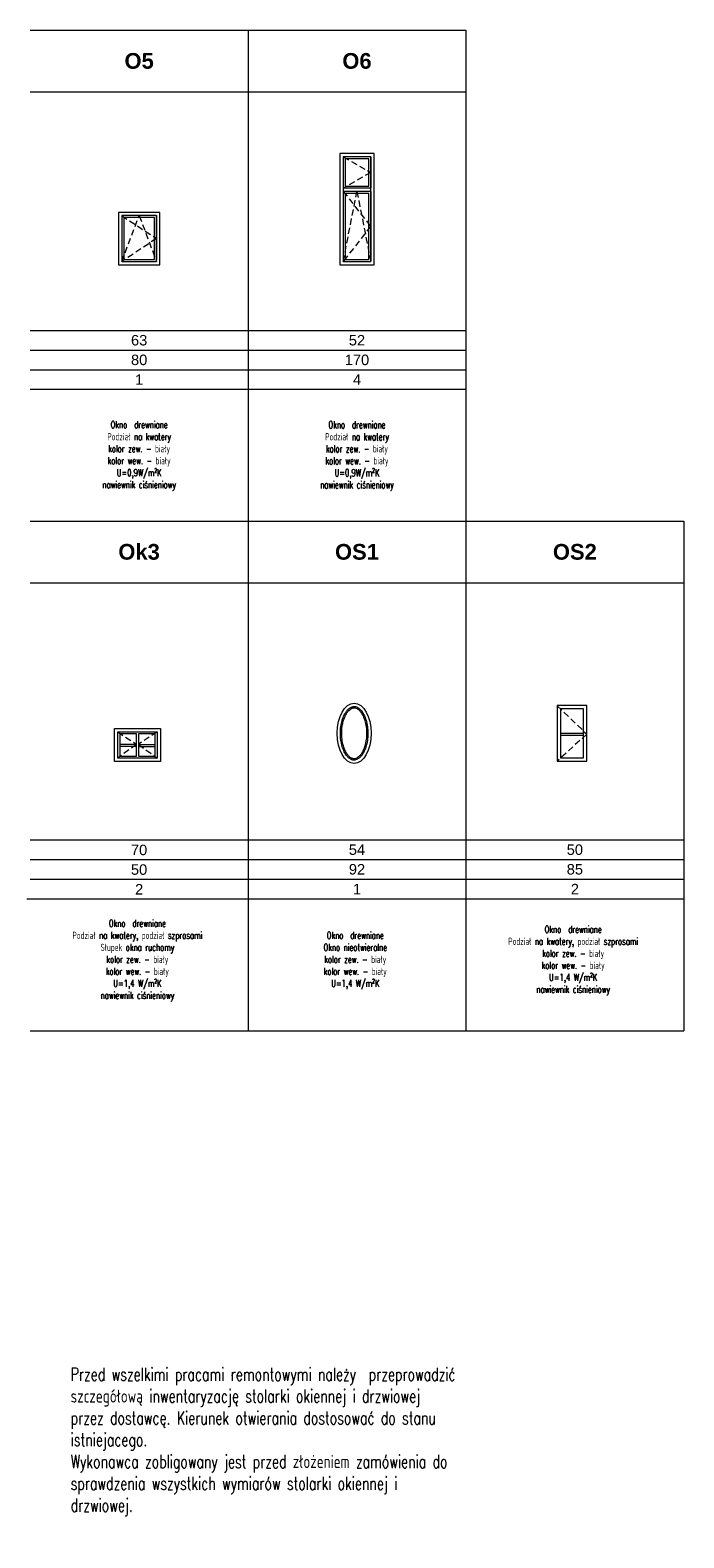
# Model space of a CAD drawing. Header units: millimetres. Extents: x 284606 to 569416, y -192995 to -95103.
# Tile 146 of 178: x 306326 to 307324, y -104185 to -101882. Entities that reach past the tile are written whole.
import ezdxf

# ---------------------------------------------------------------- set-up
doc = ezdxf.new("R2010")
doc.units = ezdxf.units.MM
doc.linetypes.add('HIDDEN', pattern=[9.525, 6.35, -3.175])
for name, color, linetype, lineweight in [('!STR_Opisy 0.09', 8, 'Continuous', 9), ('!STR_Przerywana 0.09', 8, 'HIDDEN', 9), ('!STR_Stolarka okienna', 72, 'Continuous', 15)]:
    doc.layers.add(name, color=color, linetype=linetype, lineweight=lineweight)
doc.styles.add('j-romans', font='romans.shx', dxfattribs={"width": 0.7})
doc.styles.get("Standard").update_dxf_attribs({"font": 'calibri.ttf'})

msp = doc.modelspace()

# ---------------------------------------------------------------- linework, layer by layer
at = {"layer": '!STR_Opisy 0.09'}
for p, q in [((306326, -101882), (306658.5, -101882)), ((306658.5, -101882), (306658.5, -102631.9)), ((306658.5, -101882), (306991.1, -101882)), ((306991.1, -101882), (306991.1, -102430.6)), ((306991.1, -101882), (306991.1, -102631.9)), ((306326, -101976.1), (306658.5, -101976.1)), ((306658.5, -101976.1), (306991.1, -101976.1)), ((306326, -102340.6), (306658.5, -102340.6)), ((306658.5, -102340.6), (306991.1, -102340.6)), ((306326, -102370.6), (306658.5, -102370.6)), ((306658.5, -102370.6), (306991.1, -102370.6)), ((306985.8, -102370.6), (306991.1, -102370.6)), ((306985.8, -102370.6), (306991.1, -102370.6)), ((306326, -102400.6), (306658.5, -102400.6)), ((306658.5, -102400.6), (306991.1, -102400.6)), ((306985.8, -102400.6), (306991.1, -102400.6)), ((306985.8, -102400.6), (306991.1, -102400.6)), ((306985.8, -102400.6), (306991.1, -102400.6)), ((306985.8, -102400.6), (306991.1, -102400.6)), ((306985.8, -102400.6), (306991.1, -102400.6)), ((306985.8, -102400.6), (306991.1, -102400.6)), ((306326, -102430.6), (306658.5, -102430.6)), ((306326, -102430.6), (306658.5, -102430.6)), ((306658.5, -102430.6), (306991.1, -102430.6)), ((306658.5, -102430.6), (306991.1, -102430.6)), ((306991.1, -102623.8), (306991.1, -102631.6)), ((306326, -102631.9), (306658.5, -102631.9)), ((306326, -102631.9), (306658.6, -102631.9)), ((306658.6, -102631.9), (306658.5, -103214.3)), ((306658.6, -102631.9), (306658.5, -103214.3)), ((306658.6, -102631.9), (306658.5, -103214.3)), ((306658.6, -102631.9), (306658.5, -103410.6)), ((306658.6, -102631.9), (306658.5, -103214.3)), ((306658.6, -102631.9), (306658.5, -103214.3)), ((306658.6, -102631.9), (306658.5, -103214.3)), ((306658.6, -102631.9), (306658.5, -103410.6)), ((306658.6, -102631.9), (306991.2, -102631.9)), ((306658.6, -102631.9), (306991.1, -102631.9)), ((306658.6, -102631.9), (306991.2, -102631.9)), ((306658.6, -102631.9), (306991.1, -102631.9)), ((306658.6, -102631.9), (306991.1, -102631.9)), ((306658.6, -102631.9), (306991.1, -102631.9)), ((306991.1, -102631.9), (306991.1, -103214.3)), ((306991.1, -102631.9), (306991.1, -103214.3)), ((306991.1, -102631.9), (306991.1, -103214.3)), ((306991.1, -102631.9), (306991.1, -103410.6)), ((306991.1, -102631.9), (307323.7, -102631.9)), ((307323.7, -102631.9), (307323.7, -103214.3)), ((307323.7, -102631.9), (307323.7, -103214.3)), ((307323.7, -102631.9), (307323.7, -103214.3)), ((307323.7, -102631.9), (307323.7, -103410.6)), ((307323.7, -102631.9), (307323.7, -103214.3)), ((307323.7, -102631.9), (307323.7, -103214.3)), ((307323.7, -102631.9), (307323.7, -103214.3)), ((307323.7, -102631.9), (307323.7, -103410.6)), ((307323.7, -102631.9), (307323.7, -103214.3)), ((307323.7, -102631.9), (307323.7, -103214.3)), ((307323.7, -102631.9), (307323.7, -103214.3)), ((307323.7, -102631.9), (307323.7, -103410.6)), ((306326, -102726), (306658.5, -102726)), ((306658.5, -102726), (306991.1, -102726)), ((306991.1, -102726), (307323.7, -102726)), ((306325.9, -103118.9), (306658.5, -103118.9)), ((306658.5, -103118.9), (306991.1, -103118.9)), ((306991.1, -103118.9), (307323.7, -103118.9)), ((306325.9, -103148.9), (306658.5, -103148.9)), ((306658.5, -103148.9), (306991.1, -103148.9)), ((306991.1, -103148.9), (307323.7, -103148.9)), ((306325.9, -103178.9), (306658.5, -103178.9)), ((306658.5, -103178.9), (306991.1, -103178.9)), ((306991.1, -103178.9), (307323.7, -103178.9)), ((306320.7, -103208.9), (306658.5, -103208.9)), ((306578.9, -103208.9), (306579.3, -103208.9)), ((306578.9, -103208.9), (306579.3, -103208.9)), ((306653.2, -103208.9), (306991.1, -103208.9)), ((306911.5, -103208.9), (306911.9, -103208.9)), ((306911.5, -103208.9), (306911.9, -103208.9)), ((306985.8, -103208.9), (307323.7, -103208.9)), ((306991.1, -103201.6), (306991.1, -103209.3)), ((306991.1, -103201.6), (306991.1, -103209.3)), ((306991.1, -103201.6), (306991.1, -103209.3)), ((306991.1, -103201.6), (306991.1, -103209.3)), ((306991.1, -103201.6), (306991.1, -103209.3)), ((306991.1, -103201.6), (306991.1, -103209.3)), ((306991.1, -103201.6), (306991.1, -103209.3)), ((306991.1, -103201.6), (306991.1, -103209.3)), ((307244.1, -103208.9), (307244.4, -103208.9)), ((307244.1, -103208.9), (307244.4, -103208.9)), ((306326, -103410.6), (306658.5, -103410.6)), ((306658.6, -103410.6), (306991.1, -103410.6)), ((306991.1, -103410.6), (307323.7, -103410.6))]:
    msp.add_line(p, q, dxfattribs=at)
at = {"layer": '!STR_Przerywana 0.09', "ltscale": 1.5}
for points in [[(306803.8, -102075.3), (306845.8, -102099.3), (306803.8, -102123.3)], [(306803.8, -102128.3), (306845.8, -102181.6), (306803.8, -102235.3), (306824.8, -102128.3), (306845.8, -102235.3)], [(306465.8, -102165.3), (306518.8, -102200.3), (306465.8, -102235.3), (306492.3, -102165.3), (306518.8, -102235.3)], [(307130.5, -102914.1), (307175.5, -102957.3), (307130.5, -102998.6)], [(306459.7, -102953.9), (306488.2, -102973), (306459.7, -102993.9)], [(306519.7, -102953.9), (306491.2, -102973), (306519.7, -102993.9)]]:
    msp.add_lwpolyline(points, dxfattribs=at)
at = {"layer": '!STR_Stolarka okienna', "ltscale": 1.5}
for p, q in [((307135.5, -102956.1), (307170.5, -102956.1)), ((307135.5, -102959.1), (307170.5, -102959.1))]:
    msp.add_line(p, q, dxfattribs=at)
for points in [[(306850.8, -102240.3), (306850.8, -102070.3), (306798.8, -102070.3), (306798.8, -102240.3), (306850.8, -102240.3)], [(306845.8, -102075.3), (306845.8, -102123.3)], [(306845.8, -102123.3), (306803.8, -102123.3)], [(306845.8, -102128.3), (306803.8, -102128.3)], [(306845.8, -102128.3), (306845.8, -102235.3)], [(306523.8, -102240.3), (306523.8, -102160.3), (306460.8, -102160.3), (306460.8, -102240.3), (306523.8, -102240.3)], [(306518.8, -102165.3), (306518.8, -102233.3)], [(306488.2, -102973), (306462.7, -102973)], [(306488.2, -102976), (306462.7, -102976)], [(306491.2, -102973), (306516.7, -102973)], [(306491.2, -102976), (306516.7, -102976)]]:
    msp.add_lwpolyline(points, dxfattribs=at)
for points in [[(306845.8, -102235.3), (306845.8, -102075.3), (306803.8, -102075.3), (306803.8, -102235.3)], [(306842.8, -102078.3), (306806.8, -102078.3), (306806.8, -102120.3), (306842.8, -102120.3)], [(306842.8, -102131.3), (306806.8, -102131.3), (306806.8, -102232.3), (306842.8, -102232.3)], [(306518.8, -102235.3), (306518.8, -102165.3), (306465.8, -102165.3), (306465.8, -102235.3)], [(306515.8, -102168.3), (306468.8, -102168.3), (306468.8, -102232.3), (306515.8, -102232.3)], [(307175.5, -102913.6), (307130.5, -102913.6), (307130.5, -102998.6), (307175.5, -102998.6)], [(307170.5, -102918.6), (307135.5, -102918.6), (307135.5, -102993.6), (307170.5, -102993.6)], [(306524.7, -102948.9), (306524.7, -102998.9), (306454.7, -102998.9), (306454.7, -102948.9)], [(306519.7, -102953.9), (306519.7, -102993.9), (306459.7, -102993.9), (306459.7, -102953.9)], [(306488.2, -102956.9), (306462.7, -102956.9), (306462.7, -102990.9), (306488.2, -102990.9)], [(306516.7, -102956.9), (306491.2, -102956.9), (306491.2, -102990.9), (306516.7, -102990.9)]]:
    msp.add_lwpolyline(points, close=True, dxfattribs=at)
msp.add_ellipse((306820.5, -102956.1), major_axis=(0, 46), ratio=0.565217, dxfattribs=at)
for points, knots in [([(306820.5, -102915.1), (306819.6, -102915.1), (306818.6, -102915.2), (306816.8, -102915.7), (306815.8, -102916.1), (306813.9, -102917.2), (306812.9, -102918), (306810.9, -102919.8), (306809.9, -102920.8), (306808.1, -102923.3), (306807.1, -102924.7), (306805, -102928.6), (306803.8, -102931.2), (306801.9, -102937), (306801.1, -102940.2), (306800, -102946.7), (306799.6, -102950.1), (306799.4, -102957), (306799.5, -102960.5), (306800.2, -102967.3), (306800.8, -102970.6), (306802.4, -102976.8), (306803.4, -102979.7), (306805.7, -102985), (306807, -102987.3), (306809.6, -102990.8), (306810.8, -102992.2), (306813.2, -102994.4), (306814.4, -102995.2), (306816.6, -102996.3), (306817.6, -102996.7), (306819.5, -102997), (306820.4, -102997.1), (306822.3, -102996.9), (306823.3, -102996.7), (306825.2, -102995.9), (306826.2, -102995.4), (306828.3, -102994), (306829.3, -102993), (306831.3, -102990.9), (306832.3, -102989.6), (306834.2, -102986.8), (306835.1, -102985.2), (306837.1, -102980.8), (306838.2, -102977.8), (306839.9, -102971.5), (306840.6, -102968.1), (306841.4, -102961.1), (306841.5, -102957.6), (306841.3, -102950.4), (306841, -102946.9), (306839.8, -102940.1), (306839, -102936.8), (306837, -102930.9), (306835.7, -102928.2), (306833.3, -102923.8), (306832, -102922.1), (306829.5, -102919.2), (306828.2, -102918.1), (306825.9, -102916.5), (306824.8, -102916), (306822.9, -102915.3), (306821.9, -102915.1), (306820.8, -102915.1), (306820.6, -102915.1), (306820.5, -102915.1)], [0, 0, 0, 0, 0.158845, 0.158845, 0.317689, 0.317689, 0.476534, 0.476534, 0.635378, 0.635378, 0.794223, 0.794223, 1.034086, 1.034086, 1.27395, 1.27395, 1.513813, 1.513813, 1.753676, 1.753676, 1.99354, 1.99354, 2.233403, 2.233403, 2.473266, 2.473266, 2.668931, 2.668931, 2.864596, 2.864596, 3.029119, 3.029119, 3.193642, 3.193642, 3.358165, 3.358165, 3.522688, 3.522688, 3.687211, 3.687211, 3.851734, 3.851734, 4.016257, 4.016257, 4.264261, 4.264261, 4.512265, 4.512265, 4.760269, 4.760269, 5.008273, 5.008273, 5.256277, 5.256277, 5.50428, 5.50428, 5.712242, 5.712242, 5.920204, 5.920204, 6.087877, 6.087877, 6.25555, 6.25555, 6.283185, 6.283185, 6.283185, 6.283185]), ([(306820.5, -102917.1), (306819.9, -102917.1), (306819.3, -102917.1), (306818.1, -102917.4), (306817.4, -102917.6), (306816.1, -102918.2), (306815.4, -102918.6), (306814, -102919.6), (306813.3, -102920.3), (306811.6, -102922), (306810.5, -102923.3), (306808.5, -102926.2), (306807.6, -102927.9), (306805.9, -102931.6), (306805.1, -102933.7), (306803.7, -102938), (306803.1, -102940.4), (306802, -102946.3), (306801.6, -102950), (306801.4, -102957.4), (306801.5, -102961.2), (306802.4, -102968.5), (306803.1, -102972), (306804.8, -102977.7), (306805.7, -102980), (306807.6, -102984.3), (306808.7, -102986.2), (306810.9, -102989.4), (306812.1, -102990.7), (306814.1, -102992.6), (306815, -102993.2), (306816.7, -102994.2), (306817.5, -102994.5), (306818.8, -102994.9), (306819.3, -102995), (306820.4, -102995.1), (306820.9, -102995.1), (306822, -102994.9), (306822.5, -102994.8), (306823.9, -102994.3), (306824.9, -102993.9), (306826.8, -102992.6), (306827.8, -102991.7), (306829.8, -102989.6), (306830.8, -102988.3), (306832.7, -102985.3), (306833.6, -102983.6), (306835.3, -102979.9), (306836, -102977.9), (306837.6, -102972.5), (306838.4, -102969.1), (306839.3, -102961.9), (306839.5, -102958.2), (306839.4, -102950.8), (306839, -102947.1), (306837.8, -102940.5), (306837.1, -102937.5), (306835.3, -102932.2), (306834.3, -102930), (306832.2, -102925.9), (306831.1, -102924.2), (306828.7, -102921.2), (306827.5, -102920.1), (306825.4, -102918.6), (306824.6, -102918.1), (306823.2, -102917.5), (306822.6, -102917.3), (306821.5, -102917.1), (306821, -102917.1), (306820.5, -102917.1)], [0, 0, 0, 0, 0.129014, 0.129014, 0.258028, 0.258028, 0.387042, 0.387042, 0.516056, 0.516056, 0.699105, 0.699105, 0.882154, 0.882154, 1.065203, 1.065203, 1.248253, 1.248253, 1.514732, 1.514732, 1.781211, 1.781211, 2.04769, 2.04769, 2.253722, 2.253722, 2.459753, 2.459753, 2.665785, 2.665785, 2.823955, 2.823955, 2.982124, 2.982124, 3.097476, 3.097476, 3.212827, 3.212827, 3.328179, 3.328179, 3.506828, 3.506828, 3.685478, 3.685478, 3.864127, 3.864127, 4.042777, 4.042777, 4.221427, 4.221427, 4.485512, 4.485512, 4.749597, 4.749597, 5.013682, 5.013682, 5.250527, 5.250527, 5.463116, 5.463116, 5.675706, 5.675706, 5.888296, 5.888296, 6.049887, 6.049887, 6.170638, 6.170638, 6.283185, 6.283185, 6.283185, 6.283185])]:
    msp.add_open_spline(points, degree=3, knots=knots, dxfattribs=at)

# ---------------------------------------------------------------- texts
at = {"layer": '!STR_Opisy 0.09', "width": 332.583, "attachment_point": 5}
for s, insert, char_height in [('{\\fArial|b1|i0|c238|p34;O5}', (306492.3, -101929.1), 24), ('{\\fArial|b1|i0|c238|p34;O6}', (306824.8, -101929.1), 24), ('{\\fArial|b0|i0|c238|p34;63}', (306492.3, -102355.7), 16), ('{\\fArial|b0|i0|c238|p34;52}', (306824.8, -102355.7), 16), ('{\\fArial|b0|i0|c238|p34;80}', (306492.3, -102385.7), 16), ('{\\fArial|b0|i0|c238|p34;170}', (306824.8, -102385.7), 16), ('{\\fArial|b0|i0|c238|p34;1}', (306492.3, -102415.7), 16), ('{\\fArial|b0|i0|c238|p34;4}', (306824.9, -102415.7), 16), ('{\\fArial|b1|i0|c238|p34;Ok3}', (306492.2, -102679), 24), ('{\\fArial|b1|i0|c238|p34;OS1}', (306824.8, -102679), 24), ('{\\fArial|b1|i0|c238|p34;OS2}', (307157.4, -102679), 24), ('{\\fArial|b0|i0|c238|p34;70}', (306492.2, -103134.3), 16), ('{\\fArial|b0|i0|c238|p34;54}', (306824.8, -103133.9), 16), ('{\\fArial|b0|i0|c238|p34;50}', (307157.4, -103133.9), 16), ('{\\fArial|b0|i0|c238|p34;50}', (306492.2, -103164.3), 16), ('{\\fArial|b0|i0|c238|p34;92}', (306824.8, -103163.9), 16), ('{\\fArial|b0|i0|c238|p34;85}', (307157.4, -103163.9), 16), ('{\\fArial|b0|i0|c238|p34;2}', (306492.3, -103194.3), 16), ('{\\fArial|b0|i0|c238|p34;1}', (306824.9, -103194), 16), ('{\\fArial|b0|i0|c238|p34;2}', (307157.4, -103194), 16)]:
    msp.add_mtext(s, dxfattribs=dict(at, insert=insert, char_height=char_height))
at = {"layer": '!STR_Opisy 0.09', "style": 'j-romans'}
for s, insert, char_height, width, attachment_point in [('Okno  drewniane \\PPodział na kwatery\\Pkolor zew. - biały\\Pkolor wew. - biały\\PU=0,9W/m²K \\Pnawiewnik ciśnieniowy', (306492.3, -102532.3), 11, 332.583, 5), ('Okno  drewniane \\PPodział na kwatery\\Pkolor zew. - biały\\Pkolor wew. - biały\\PU=0,9W/m²K \\Pnawiewnik ciśnieniowy', (306824.8, -102532.4), 11, 332.583, 5), ('Okno  drewniane\\PPodział na kwatery, podział szprosami\\PSłupek okna ruchomy\\Pkolor zew. - biały\\Pkolor wew. - biały\\PU=1,4 W/m²K \\Pnawiewnik ciśnieniowy', (306489.6, -103303.2), 11, 332.583, 5), ('Okno  drewniane\\POkno nieotwieralne\\Pkolor zew. - biały\\Pkolor wew. - biały\\PU=1,4 W/m²K ', (306822.2, -103303.2), 11, 332.583, 5), ('Okno  drewniane\\PPodział na kwatery, podział szprosami\\Pkolor zew. - biały\\Pkolor wew. - biały\\PU=1,4 W/m²K \\Pnawiewnik ciśnieniowy', (307154.8, -103303.2), 11, 332.583, 5), ('Przed wszelkimi pracami remontowymi należy  przeprowadzić szczegółową inwentaryzację stolarki okiennej i drzwiowej przez dostawcę. Kierunek otwierania dostosować do stanu istniejacego.\\PWykonawca zobligowany jest przed złożeniem zamówienia do sprawdzenia wszystkich wymiarów stolarki okiennej i drzwiowej.', (306387.8, -103925.1), 20, 639.751, 1)]:
    msp.add_mtext(s, dxfattribs=dict(at, insert=insert, char_height=char_height, width=width, attachment_point=attachment_point))

doc.saveas('drawing.dxf')
